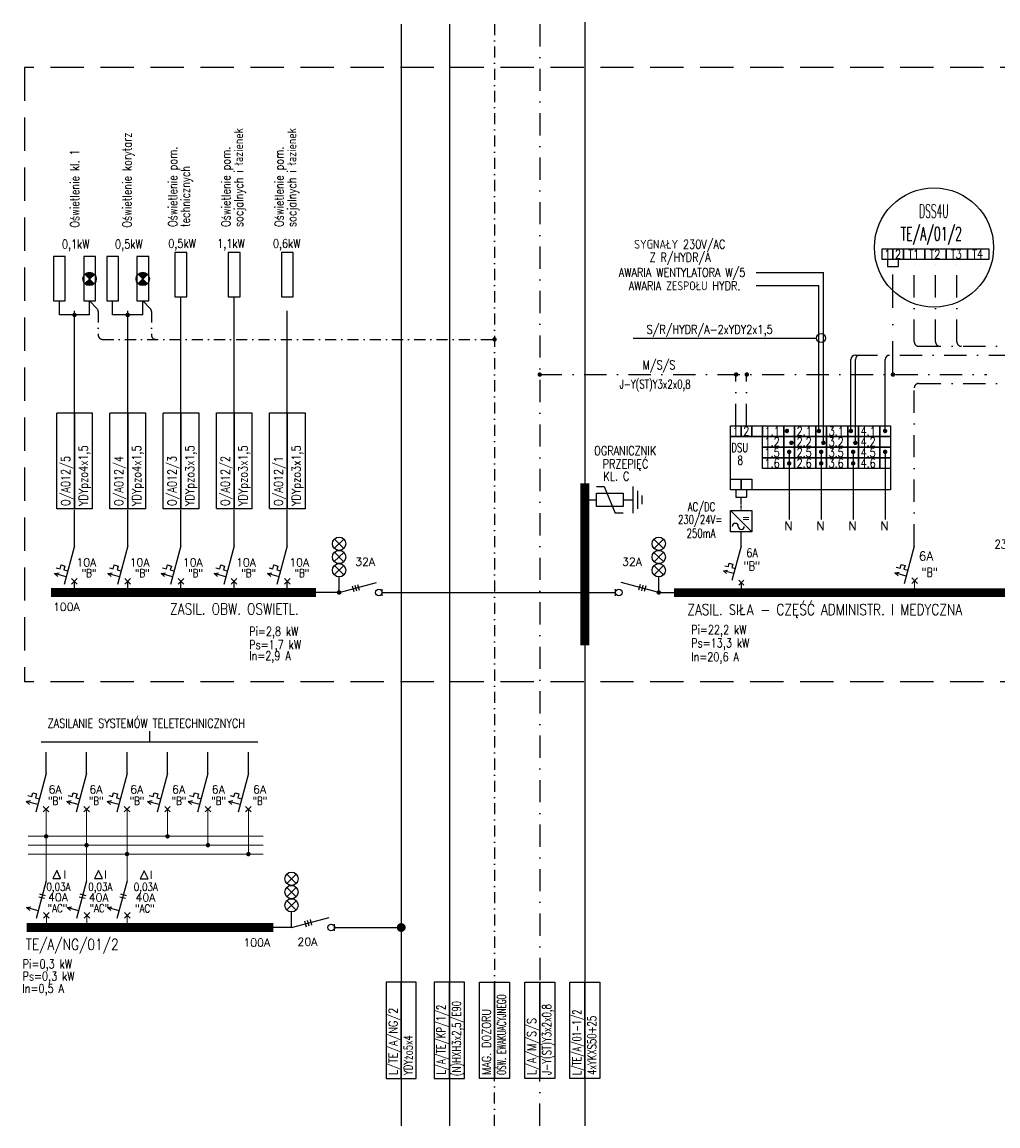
# Model space of a CAD drawing. Header units: inches. Extents: x -145354 to -97635, y 38777 to 78670.
# Tile 206 of 231: x -119809 to -117612, y 53518 to 56003. Entities that reach past the tile are written whole.
import ezdxf
from ezdxf.enums import TextEntityAlignment as Align

# ---------------------------------------------------------------- set-up
doc = ezdxf.new("R2010")
doc.units = ezdxf.units.IN
doc.header["$MEASUREMENT"] = 0
for name, pattern in [('DASHDOT', [1, 0.5, -0.25, 0, -0.25]), ('DASHDOTX2', [2, 1, -0.5, 0, -0.5]), ('HIDDEN', [0.375, 0.25, -0.125]), ('HIDDEN2', [0.1875, 0.125, -0.0625])]:
    doc.linetypes.add(name, pattern=pattern)
doc.layers.add('E-35', color=6, linetype='Continuous', lineweight=25)
for name, color, linetype in [('E35', 6, 'Continuous'), ('E50', 3, 'Continuous'), ('E_OPIS_MOCE', 6, 'Continuous')]:
    doc.layers.add(name, color=color, linetype=linetype)
doc.styles.add('ROMANS', font='romans', dxfattribs={"width": 0.85})

msp = doc.modelspace()

# ---------------------------------------------------------------- hatches: boundary and pattern name
at = {"layer": 'E35'}
h = msp.add_hatch(color=256, dxfattribs=at)
h.paths.add_polyline_path([(-119667.62, 55435.41, -0.4187988), (-119646.24, 55435.25), (-119657.01, 55424.81)])
h.paths.add_polyline_path([(-119667.79, 55414.37), (-119657.01, 55424.81), (-119646.41, 55414.2, -0.4187988)])
h = msp.add_hatch(color=256, dxfattribs=at)
h.paths.add_polyline_path([(-119547.84, 55435.41, -0.4187988), (-119526.46, 55435.25), (-119537.23, 55424.81)])
h.paths.add_polyline_path([(-119548, 55414.37), (-119537.23, 55424.81), (-119526.63, 55414.2, -0.4187988)])

# ---------------------------------------------------------------- linework, layer by layer
at = {"layer": 'E-35', "linetype": 'DASHDOTX2', "ltscale": 25}
for p, q in [((-118745.37, 55998.37), (-118745.37, 53841.86)), ((-119657.01, 55375.28), (-119638.92, 55356.66)), ((-119537.23, 55375.28), (-119519.14, 55356.66)), ((-119637.58, 55351.66), (-119637.58, 55298.86)), ((-119517.8, 55351.66), (-119517.8, 55298.86)), ((-119627.58, 55288.86), (-118745.37, 55288.86)), ((-118745.37, 53518.3), (-118745.37, 53624.94))]:
    msp.add_line(p, q, dxfattribs=at)
at = {"layer": 'E-35', "ltscale": 25}
for p, q in [((-117860.46, 55468.63), (-117860.46, 55452.53)), ((-117836.46, 55468.63), (-117836.46, 55452.53)), ((-117860.46, 55452.53), (-117836.46, 55452.53))]:
    msp.add_line(p, q, dxfattribs=at)
at = {"layer": 'E-35'}
msp.add_circle((-117756.17, 55495.69), 134.17, dxfattribs=at)
at = {"layer": 'E-35', "linetype": 'DASHDOTX2', "ltscale": 25}
for centre, start, end in [((-119647.58, 55351.66), 0, 30.01141), ((-119527.8, 55351.66), 0, 30.01141), ((-119627.58, 55298.86), 180, 270), ((-119507.8, 55298.86), 180, 270)]:
    msp.add_arc(centre, 10, start, end, dxfattribs=at)
at = {"layer": 'E35', "linetype": 'HIDDEN', "ltscale": 300}
for p, q in [((-114382.22, 55900.59), (-119803.28, 55900.59)), ((-119803.28, 55900.59), (-119803.28, 54518.05)), ((-114382.22, 54518.05), (-119803.28, 54518.05))]:
    msp.add_line(p, q, dxfattribs=at)
at = {"layer": 'E35'}
for p, q in [((-119646.24, 55435.25), (-119667.79, 55414.37)), ((-119646.41, 55414.2), (-119667.62, 55435.41)), ((-119526.46, 55435.25), (-119548, 55414.37)), ((-119526.63, 55414.2), (-119547.84, 55435.41)), ((-119730.99, 55123.38), (-119690.99, 55123.38)), ((-119730.99, 54907.1), (-119730.99, 55122.42)), ((-119690.99, 55123.38), (-119690.99, 54907.1)), ((-119690.99, 55123.38), (-119650.99, 55123.38)), ((-119690.99, 54907.1), (-119690.99, 55122.42)), ((-119650.99, 55123.38), (-119650.99, 54907.1)), ((-119611.2, 55123.38), (-119571.2, 55123.38)), ((-119611.2, 54907.1), (-119611.2, 55122.42)), ((-119571.2, 55123.38), (-119571.2, 54907.1)), ((-119571.2, 55123.38), (-119531.2, 55123.38)), ((-119571.2, 54907.1), (-119571.2, 55122.42)), ((-119531.2, 55123.38), (-119531.2, 54907.1)), ((-119491.42, 55123.38), (-119451.42, 55123.38)), ((-119491.42, 54907.1), (-119491.42, 55122.42)), ((-119451.42, 55123.38), (-119451.42, 54907.1)), ((-119451.42, 55123.38), (-119411.42, 55123.38)), ((-119451.42, 54907.1), (-119451.42, 55122.42)), ((-119411.42, 55123.38), (-119411.42, 54907.1)), ((-119371.64, 54908.06), (-119371.64, 55123.38)), ((-119371.64, 55123.38), (-119331.64, 55123.38)), ((-119331.64, 55123.38), (-119331.64, 54907.1)), ((-119331.64, 55123.38), (-119291.64, 55123.38)), ((-119331.64, 54907.1), (-119331.64, 55122.42)), ((-119291.64, 55123.38), (-119291.64, 54907.1)), ((-119251.86, 54908.06), (-119251.86, 55123.38)), ((-119251.86, 55123.38), (-119211.86, 55123.38)), ((-119211.86, 55123.38), (-119211.86, 54907.1)), ((-119211.86, 55123.38), (-119171.86, 55123.38)), ((-119211.86, 54907.1), (-119211.86, 55122.42)), ((-119171.86, 55123.38), (-119171.86, 54907.1)), ((-118516.14, 54957.8), (-118498.34, 54957.8)), ((-118498.34, 54957.8), (-118473.93, 54897.64)), ((-118433.93, 54957.72), (-118433.93, 54897.72)), ((-118423.93, 54947.64), (-118423.93, 54907.64)), ((-118541.93, 54927.72), (-118516.14, 54927.72)), ((-118456.14, 54927.72), (-118433.93, 54927.72)), ((-118413.93, 54937.64), (-118413.93, 54917.64)), ((-119690.99, 54907.1), (-119730.99, 54907.1)), ((-119650.99, 54907.1), (-119690.99, 54907.1)), ((-119571.2, 54907.1), (-119611.2, 54907.1)), ((-119531.2, 54907.1), (-119571.2, 54907.1)), ((-119451.42, 54907.1), (-119491.42, 54907.1)), ((-119411.42, 54907.1), (-119451.42, 54907.1)), ((-119331.64, 54907.1), (-119371.64, 54907.1)), ((-119291.64, 54907.1), (-119331.64, 54907.1)), ((-119211.86, 54907.1), (-119251.86, 54907.1)), ((-119171.86, 54907.1), (-119211.86, 54907.1)), ((-118456.14, 54897.64), (-118473.93, 54897.64)), ((-118214.15, 54903.34), (-118166.15, 54855.34)), ((-119084.56, 54839.18), (-119106.08, 54818.33)), ((-119084.72, 54818.16), (-119105.91, 54839.35)), ((-118386.56, 54839.18), (-118365.04, 54818.33)), ((-118386.4, 54818.16), (-118365.21, 54839.35)), ((-119084.56, 54809.32), (-119106.08, 54788.46)), ((-119084.72, 54788.29), (-119105.91, 54809.48)), ((-118386.56, 54809.32), (-118365.04, 54788.46)), ((-118386.4, 54788.29), (-118365.21, 54809.48)), ((-119732.21, 54774.55), (-119723.51, 54772.22)), ((-119723.51, 54772.22), (-119721.18, 54780.91)), ((-119721.18, 54780.91), (-119712.49, 54778.58)), ((-119712.49, 54778.58), (-119714.82, 54769.89)), ((-119612.42, 54774.55), (-119603.73, 54772.22)), ((-119603.73, 54772.22), (-119601.4, 54780.91)), ((-119601.4, 54780.91), (-119592.71, 54778.58)), ((-119592.71, 54778.58), (-119595.04, 54769.89)), ((-119492.64, 54774.55), (-119483.95, 54772.22)), ((-119483.95, 54772.22), (-119481.62, 54780.91)), ((-119481.62, 54780.91), (-119472.93, 54778.58)), ((-119472.93, 54778.58), (-119475.26, 54769.89)), ((-119372.86, 54774.55), (-119364.17, 54772.22)), ((-119364.17, 54772.22), (-119361.84, 54780.91)), ((-119361.84, 54780.91), (-119353.15, 54778.58)), ((-119353.15, 54778.58), (-119355.47, 54769.89)), ((-119253.08, 54774.55), (-119244.39, 54772.22)), ((-119244.39, 54772.22), (-119242.06, 54780.91)), ((-119242.06, 54780.91), (-119233.36, 54778.58)), ((-119233.36, 54778.58), (-119235.69, 54769.89)), ((-119084.56, 54779.45), (-119106.08, 54758.59)), ((-119084.72, 54758.42), (-119105.91, 54779.61)), ((-118386.56, 54779.45), (-118365.04, 54758.59)), ((-118386.4, 54758.42), (-118365.21, 54779.61)), ((-118226.79, 54779.37), (-118219.06, 54777.3)), ((-118219.06, 54777.3), (-118216.99, 54785.03)), ((-118216.99, 54785.03), (-118209.26, 54782.96)), ((-118216.99, 54785.03), (-118209.26, 54782.96)), ((-118209.26, 54782.96), (-118211.33, 54775.23)), ((-118211.33, 54775.23), (-118203.61, 54773.16)), ((-117841.05, 54775.98), (-117832.36, 54773.65)), ((-117832.36, 54773.65), (-117830.03, 54782.34)), ((-117830.03, 54782.34), (-117821.33, 54780.01)), ((-117821.33, 54780.01), (-117823.66, 54771.32)), ((-119735.7, 54761.51), (-119725.84, 54763.53)), ((-119735.7, 54761.51), (-119728.17, 54754.83)), ((-119709.62, 54754.52), (-119735.7, 54761.51)), ((-119714.82, 54769.89), (-119706.13, 54767.56)), ((-119697.35, 54737.72), (-119684.62, 54750.45)), ((-119697.35, 54750.45), (-119684.62, 54737.72)), ((-119615.92, 54761.51), (-119606.06, 54763.53)), ((-119615.92, 54761.51), (-119608.39, 54754.83)), ((-119589.84, 54754.52), (-119615.92, 54761.51)), ((-119595.04, 54769.89), (-119586.34, 54767.56)), ((-119577.57, 54737.72), (-119564.84, 54750.45)), ((-119577.57, 54750.45), (-119564.84, 54737.72)), ((-119496.14, 54761.51), (-119486.28, 54763.53)), ((-119496.14, 54761.51), (-119488.61, 54754.83)), ((-119470.06, 54754.52), (-119496.14, 54761.51)), ((-119475.26, 54769.89), (-119466.56, 54767.56)), ((-119457.79, 54737.72), (-119445.06, 54750.45)), ((-119457.79, 54750.45), (-119445.06, 54737.72)), ((-119376.36, 54761.51), (-119366.5, 54763.53)), ((-119376.36, 54761.51), (-119368.83, 54754.83)), ((-119350.28, 54754.52), (-119376.36, 54761.51)), ((-119355.47, 54769.89), (-119346.78, 54767.56)), ((-119338, 54737.72), (-119325.28, 54750.45)), ((-119338, 54750.45), (-119325.28, 54737.72)), ((-119256.57, 54761.51), (-119246.72, 54763.53)), ((-119256.57, 54761.51), (-119249.05, 54754.83)), ((-119230.49, 54754.52), (-119256.57, 54761.51)), ((-119235.69, 54769.89), (-119227, 54767.56)), ((-119218.22, 54737.72), (-119205.49, 54750.45)), ((-119218.22, 54750.45), (-119205.49, 54737.72)), ((-119095.32, 54719.07), (-119095.32, 54754.03)), ((-118375.8, 54719.07), (-118375.8, 54754.03)), ((-118229.89, 54767.78), (-118221.13, 54769.57)), ((-118229.89, 54767.78), (-118223.2, 54761.85)), ((-118206.71, 54761.57), (-118229.89, 54767.78)), ((-117844.54, 54762.94), (-117834.69, 54764.95)), ((-117844.54, 54762.94), (-117837.02, 54756.26)), ((-117818.46, 54755.95), (-117844.54, 54762.94)), ((-117823.66, 54771.32), (-117814.97, 54768.99)), ((-117806.19, 54751.87), (-117793.47, 54739.15)), ((-117806.19, 54739.15), (-117793.47, 54751.87)), ((-119690.99, 54726.08), (-119690.99, 54744.08)), ((-119571.2, 54726.08), (-119571.2, 54744.08)), ((-119451.42, 54726.08), (-119451.42, 54744.08)), ((-119331.64, 54726.08), (-119331.64, 54744.08)), ((-119211.86, 54726.08), (-119211.86, 54744.08)), ((-119065.96, 54733.88), (-119062.49, 54720.92)), ((-119059.77, 54735.54), (-119056.29, 54722.58)), ((-119053.57, 54737.2), (-119050.1, 54724.24)), ((-118998.26, 54711.58), (-118998.26, 54726.56)), ((-118472.86, 54711.58), (-118472.86, 54726.56)), ((-118417.55, 54737.2), (-118421.02, 54724.24)), ((-118411.35, 54735.54), (-118414.83, 54722.58)), ((-118405.16, 54733.88), (-118408.63, 54720.92)), ((-118195.8, 54746.49), (-118184.49, 54735.17)), ((-118195.8, 54735.17), (-118184.49, 54746.49)), ((-119521.95, 54406.45), (-119521.95, 54382.95)), ((-119765.92, 54382.95), (-119277.97, 54382.95)), ((-119799.57, 54248.63), (-119789.71, 54250.65)), ((-119796.08, 54261.67), (-119787.38, 54259.34)), ((-119787.38, 54259.34), (-119785.05, 54268.03)), ((-119785.05, 54268.03), (-119776.36, 54265.7)), ((-119776.36, 54265.7), (-119778.69, 54257.01)), ((-119778.69, 54257.01), (-119770, 54254.68)), ((-119708.49, 54248.63), (-119698.63, 54250.65)), ((-119705, 54261.67), (-119696.3, 54259.34)), ((-119696.3, 54259.34), (-119693.97, 54268.03)), ((-119693.97, 54268.03), (-119685.28, 54265.7)), ((-119685.28, 54265.7), (-119687.61, 54257.01)), ((-119687.61, 54257.01), (-119678.92, 54254.68)), ((-119617.41, 54248.63), (-119607.55, 54250.65)), ((-119613.92, 54261.67), (-119605.22, 54259.34)), ((-119605.22, 54259.34), (-119602.89, 54268.03)), ((-119602.89, 54268.03), (-119594.2, 54265.7)), ((-119594.2, 54265.7), (-119596.53, 54257.01)), ((-119596.53, 54257.01), (-119587.84, 54254.68)), ((-119526.33, 54248.63), (-119516.47, 54250.65)), ((-119522.83, 54261.67), (-119514.14, 54259.34)), ((-119514.14, 54259.34), (-119511.81, 54268.03)), ((-119511.81, 54268.03), (-119503.12, 54265.7)), ((-119503.12, 54265.7), (-119505.45, 54257.01)), ((-119505.45, 54257.01), (-119496.75, 54254.68)), ((-119435.25, 54248.63), (-119425.39, 54250.65)), ((-119431.75, 54261.67), (-119423.06, 54259.34)), ((-119423.06, 54259.34), (-119420.73, 54268.03)), ((-119420.73, 54268.03), (-119412.04, 54265.7)), ((-119412.04, 54265.7), (-119414.37, 54257.01)), ((-119414.37, 54257.01), (-119405.67, 54254.68)), ((-119344.17, 54248.63), (-119334.31, 54250.65)), ((-119340.67, 54261.67), (-119331.98, 54259.34)), ((-119331.98, 54259.34), (-119329.65, 54268.03)), ((-119329.65, 54268.03), (-119320.96, 54265.7)), ((-119320.96, 54265.7), (-119323.29, 54257.01)), ((-119323.29, 54257.01), (-119314.59, 54254.68)), ((-119799.57, 54248.63), (-119792.04, 54241.95)), ((-119773.49, 54241.64), (-119799.57, 54248.63)), ((-119761.22, 54237.56), (-119748.49, 54224.84)), ((-119761.22, 54224.84), (-119748.49, 54237.56)), ((-119708.49, 54248.63), (-119700.96, 54241.95)), ((-119682.41, 54241.64), (-119708.49, 54248.63)), ((-119670.14, 54237.56), (-119657.41, 54224.84)), ((-119670.14, 54224.84), (-119657.41, 54237.56)), ((-119617.41, 54248.63), (-119609.88, 54241.95)), ((-119591.33, 54241.64), (-119617.41, 54248.63)), ((-119579.06, 54237.56), (-119566.33, 54224.84)), ((-119579.06, 54224.84), (-119566.33, 54237.56)), ((-119526.33, 54248.63), (-119518.8, 54241.95)), ((-119500.25, 54241.64), (-119526.33, 54248.63)), ((-119487.98, 54237.56), (-119475.25, 54224.84)), ((-119487.98, 54224.84), (-119475.25, 54237.56)), ((-119435.25, 54248.63), (-119427.72, 54241.95)), ((-119409.17, 54241.64), (-119435.25, 54248.63)), ((-119396.9, 54237.56), (-119384.17, 54224.84)), ((-119396.9, 54224.84), (-119384.17, 54237.56)), ((-119344.17, 54248.63), (-119336.64, 54241.95)), ((-119318.09, 54241.64), (-119344.17, 54248.63)), ((-119305.82, 54237.56), (-119293.09, 54224.84)), ((-119305.82, 54224.84), (-119293.09, 54237.56)), ((-119731.11, 54092.98), (-119740.11, 54074.98)), ((-119722.11, 54074.98), (-119731.11, 54092.98)), ((-119636.75, 54092.98), (-119645.75, 54074.98)), ((-119627.75, 54074.98), (-119636.75, 54092.98)), ((-119534.25, 54092.58), (-119543.25, 54074.58)), ((-119525.25, 54074.58), (-119534.25, 54092.58)), ((-119191.67, 54084.88), (-119213.19, 54064.02)), ((-119191.83, 54063.85), (-119213.03, 54085.04)), ((-119740.11, 54074.98), (-119722.11, 54074.98)), ((-119645.75, 54074.98), (-119627.75, 54074.98)), ((-119543.25, 54074.58), (-119525.25, 54074.58)), ((-119191.67, 54055.01), (-119213.19, 54034.15)), ((-119191.83, 54033.98), (-119213.03, 54055.18)), ((-119771.33, 54034.13), (-119758.37, 54030.66)), ((-119769.67, 54040.33), (-119756.7, 54036.86)), ((-119680.25, 54034.13), (-119667.28, 54030.66)), ((-119678.59, 54040.33), (-119665.62, 54036.86)), ((-119589.17, 54034.13), (-119576.2, 54030.66)), ((-119587.51, 54040.33), (-119574.54, 54036.86)), ((-119798.94, 54009.5), (-119789.08, 54011.51)), ((-119798.94, 54009.5), (-119791.41, 54002.82)), ((-119772.86, 54002.51), (-119798.94, 54009.5)), ((-119707.85, 54009.5), (-119698, 54011.51)), ((-119707.85, 54009.5), (-119700.33, 54002.82)), ((-119681.77, 54002.51), (-119707.85, 54009.5)), ((-119616.77, 54009.5), (-119606.92, 54011.51)), ((-119590.69, 54002.51), (-119616.77, 54009.5)), ((-119616.77, 54009.5), (-119609.25, 54002.82)), ((-119191.67, 54025.14), (-119213.19, 54004.28)), ((-119191.83, 54004.12), (-119213.03, 54025.31)), ((-119760.58, 53998.43), (-119747.86, 53985.7)), ((-119760.58, 53985.7), (-119747.86, 53998.43)), ((-119669.5, 53998.43), (-119656.78, 53985.7)), ((-119669.5, 53985.7), (-119656.78, 53998.43)), ((-119578.42, 53998.43), (-119565.69, 53985.7)), ((-119578.42, 53985.7), (-119565.69, 53998.43)), ((-119202.43, 53964.76), (-119202.43, 53999.73)), ((-119202.43, 53964.76), (-119202.43, 53999.73)), ((-119173.08, 53979.57), (-119169.6, 53966.61)), ((-119166.88, 53981.23), (-119163.41, 53968.27)), ((-119160.68, 53982.89), (-119157.21, 53969.93)), ((-119105.37, 53957.27), (-119105.37, 53972.25))]:
    msp.add_line(p, q, dxfattribs=at)
at = {"layer": 'E35', "linetype": 'Continuous', "ltscale": 100}
for p, q in [((-118156.28, 55439.43), (-118005.15, 55439.43)), ((-118005.15, 55055.95), (-118005.15, 55439.43)), ((-118156.28, 55410.44), (-118015.15, 55410.44)), ((-118015.15, 55082.62), (-118015.15, 55410.44)), ((-118433.27, 55291.77), (-118020.3, 55291.77)), ((-117943.15, 55082.62), (-117943.15, 55243.25)), ((-117933.15, 55055.95), (-117933.15, 55243.25)), ((-117866.15, 55082.62), (-117866.15, 55243.25)), ((-118082.15, 55035.67), (-118082.15, 54883.58)), ((-118010.15, 55035.67), (-118010.15, 54883.58)), ((-117938.15, 55035.67), (-117938.15, 54883.58)), ((-117866.15, 55035.67), (-117866.15, 54883.58))]:
    msp.add_line(p, q, dxfattribs=at)
at = {"layer": 'E35', "color": 3}
for p, q in [((-119690.99, 55123.38), (-119690.99, 55353.39)), ((-119571.2, 55123.38), (-119571.2, 55353.39)), ((-119451.42, 55123.38), (-119451.42, 55353.39)), ((-119451.42, 55283.35), (-119451.42, 55353.39)), ((-119331.64, 55283.35), (-119331.64, 55353.39)), ((-119331.64, 55123.38), (-119331.64, 55353.39)), ((-119211.86, 55123.38), (-119211.86, 55353.39)), ((-119690.99, 54824.07), (-119690.99, 54905.32)), ((-119571.2, 54824.07), (-119571.2, 54905.32)), ((-119451.42, 54824.07), (-119451.42, 54905.32)), ((-119331.64, 54824.07), (-119331.64, 54905.32)), ((-119211.86, 54824.07), (-119211.86, 54905.32)), ((-118190.15, 54823.39), (-118190.15, 54855.34)), ((-119690.99, 54824.07), (-119714.28, 54737.14)), ((-119571.2, 54824.07), (-119594.5, 54737.14)), ((-119451.42, 54824.07), (-119474.72, 54737.14)), ((-119331.64, 54824.07), (-119354.93, 54737.14)), ((-119211.86, 54824.07), (-119235.15, 54737.14)), ((-118190.15, 54823.39), (-118210.85, 54746.11)), ((-117800.46, 54823.12), (-117823.12, 54738.56)), ((-119095.32, 54719.07), (-119010.75, 54741.73)), ((-118375.8, 54719.07), (-118460.37, 54741.73)), ((-119754.86, 54311.19), (-119754.86, 54359.35)), ((-119663.78, 54311.19), (-119663.78, 54359.35)), ((-119572.69, 54311.19), (-119572.69, 54359.35)), ((-119481.61, 54311.19), (-119481.61, 54359.35)), ((-119390.53, 54311.19), (-119390.53, 54359.35)), ((-119299.45, 54311.19), (-119299.45, 54359.35)), ((-119754.86, 54311.19), (-119778.15, 54224.25)), ((-119663.78, 54311.19), (-119687.07, 54224.25)), ((-119572.69, 54311.19), (-119595.99, 54224.25)), ((-119481.61, 54311.19), (-119504.91, 54224.25)), ((-119390.53, 54311.19), (-119413.83, 54224.25)), ((-119299.45, 54311.19), (-119322.75, 54224.25)), ((-119754.86, 54069.68), (-119777.51, 53985.12)), ((-119663.78, 54069.68), (-119686.43, 53985.12)), ((-119572.69, 54069.68), (-119595.35, 53985.12)), ((-119202.43, 53964.76), (-119117.87, 53987.42))]:
    msp.add_line(p, q, dxfattribs=at)
at = {"layer": 'E35', "linetype": 'Continuous', "lineweight": 0}
for p, q in [((-119795.27, 54170.06), (-119266.48, 54170.06)), ((-119795.27, 54150.06), (-119266.48, 54150.06)), ((-119795.27, 54130.06), (-119266.48, 54130.06)), ((-119754.22, 53992.07), (-119754.22, 53964.76)), ((-119663.14, 53992.07), (-119663.14, 53964.76)), ((-119572.06, 53992.07), (-119572.06, 53964.76))]:
    msp.add_line(p, q, dxfattribs=at)
at = {"layer": 'E35'}
for points in [[(-117872.46, 55492.63), (-117848.46, 55492.63), (-117848.46, 55468.63), (-117872.46, 55468.63)], [(-117848.46, 55492.63), (-117824.46, 55492.63), (-117824.46, 55468.63), (-117848.46, 55468.63)], [(-117824.46, 55492.63), (-117776.46, 55492.63), (-117776.46, 55468.63), (-117824.46, 55468.63)], [(-117776.46, 55492.63), (-117728.46, 55492.63), (-117728.46, 55468.63), (-117776.46, 55468.63)], [(-117728.46, 55492.63), (-117680.46, 55492.63), (-117680.46, 55468.63), (-117728.46, 55468.63)], [(-117680.46, 55492.63), (-117632.46, 55492.63), (-117632.46, 55468.63), (-117680.46, 55468.63)], [(-119711.65, 55375.28), (-119711.65, 55475.09), (-119738.27, 55475.09), (-119738.27, 55375.28)], [(-119643.7, 55375.28), (-119643.7, 55475.09), (-119670.32, 55475.09), (-119670.32, 55375.28)], [(-119591.87, 55375.28), (-119591.87, 55475.09), (-119618.49, 55475.09), (-119618.49, 55375.28)], [(-119523.92, 55375.28), (-119523.92, 55475.09), (-119550.54, 55475.09), (-119550.54, 55375.28)], [(-119438.11, 55384.96), (-119438.11, 55484.77), (-119464.73, 55484.77), (-119464.73, 55384.96)], [(-119318.33, 55384.96), (-119318.33, 55484.77), (-119344.95, 55484.77), (-119344.95, 55384.96)], [(-119198.55, 55384.96), (-119198.55, 55484.77), (-119225.17, 55484.77), (-119225.17, 55384.96)], [(-118214.15, 55094.02), (-118190.15, 55094.02), (-118190.15, 55070.02), (-118214.15, 55070.02)], [(-118214.15, 55070.02), (-117854.15, 55070.02), (-117854.15, 54950.02), (-118214.15, 54950.02)], [(-118190.15, 55094.02), (-118166.15, 55094.02), (-118166.15, 55070.02), (-118190.15, 55070.02)], [(-118166.15, 55094.02), (-118142.15, 55094.02), (-118142.15, 55070.02), (-118166.15, 55070.02)], [(-118142.15, 55094.02), (-118094.15, 55094.02), (-118094.15, 55070.02), (-118142.15, 55070.02)], [(-118142.15, 55070.02), (-118094.15, 55070.02), (-118094.15, 55046.02), (-118142.15, 55046.02)], [(-118094.15, 55094.02), (-118070.15, 55094.02), (-118070.15, 55070.02), (-118094.15, 55070.02)], [(-118094.15, 55070.02), (-118070.15, 55070.02), (-118070.15, 55046.02), (-118094.15, 55046.02)], [(-118070.15, 55094.02), (-118022.15, 55094.02), (-118022.15, 55070.02), (-118070.15, 55070.02)], [(-118070.15, 55070.02), (-118022.15, 55070.02), (-118022.15, 55046.02), (-118070.15, 55046.02)], [(-118022.15, 55094.02), (-117998.15, 55094.02), (-117998.15, 55070.02), (-118022.15, 55070.02)], [(-118022.15, 55070.02), (-117998.15, 55070.02), (-117998.15, 55046.02), (-118022.15, 55046.02)], [(-117998.15, 55094.02), (-117950.15, 55094.02), (-117950.15, 55070.02), (-117998.15, 55070.02)], [(-117998.15, 55070.02), (-117950.15, 55070.02), (-117950.15, 55046.02), (-117998.15, 55046.02)], [(-117950.15, 55094.02), (-117926.15, 55094.02), (-117926.15, 55070.02), (-117950.15, 55070.02)], [(-117950.15, 55070.02), (-117926.15, 55070.02), (-117926.15, 55046.02), (-117950.15, 55046.02)], [(-117926.15, 55094.02), (-117878.15, 55094.02), (-117878.15, 55070.02), (-117926.15, 55070.02)], [(-117926.15, 55070.02), (-117878.15, 55070.02), (-117878.15, 55046.02), (-117926.15, 55046.02)], [(-117878.15, 55094.02), (-117854.15, 55094.02), (-117854.15, 55070.02), (-117878.15, 55070.02)], [(-117878.15, 55070.02), (-117854.15, 55070.02), (-117854.15, 55046.02), (-117878.15, 55046.02)], [(-118142.15, 55046.02), (-118094.15, 55046.02), (-118094.15, 55022.02), (-118142.15, 55022.02)], [(-118094.15, 55046.02), (-118070.15, 55046.02), (-118070.15, 55022.02), (-118094.15, 55022.02)], [(-118070.15, 55046.02), (-118022.15, 55046.02), (-118022.15, 55022.02), (-118070.15, 55022.02)], [(-118022.15, 55046.02), (-117998.15, 55046.02), (-117998.15, 55022.02), (-118022.15, 55022.02)], [(-117998.15, 55046.02), (-117950.15, 55046.02), (-117950.15, 55022.02), (-117998.15, 55022.02)], [(-117950.15, 55046.02), (-117926.15, 55046.02), (-117926.15, 55022.02), (-117950.15, 55022.02)], [(-117926.15, 55046.02), (-117878.15, 55046.02), (-117878.15, 55022.02), (-117926.15, 55022.02)], [(-117878.15, 55046.02), (-117854.15, 55046.02), (-117854.15, 55022.02), (-117878.15, 55022.02)], [(-118142.15, 55022.02), (-118094.15, 55022.02), (-118094.15, 54998.02), (-118142.15, 54998.02)], [(-118094.15, 55022.02), (-118070.15, 55022.02), (-118070.15, 54998.02), (-118094.15, 54998.02)], [(-118070.15, 55022.02), (-118022.15, 55022.02), (-118022.15, 54998.02), (-118070.15, 54998.02)], [(-118022.15, 55022.02), (-117998.15, 55022.02), (-117998.15, 54998.02), (-118022.15, 54998.02)], [(-117998.15, 55022.02), (-117950.15, 55022.02), (-117950.15, 54998.02), (-117998.15, 54998.02)], [(-117950.15, 55022.02), (-117926.15, 55022.02), (-117926.15, 54998.02), (-117950.15, 54998.02)], [(-117926.15, 55022.02), (-117878.15, 55022.02), (-117878.15, 54998.02), (-117926.15, 54998.02)], [(-117878.15, 55022.02), (-117854.15, 55022.02), (-117854.15, 54998.02), (-117878.15, 54998.02)], [(-118214.15, 54974.02), (-118190.15, 54974.02), (-118190.15, 54950.02), (-118214.15, 54950.02)], [(-118190.15, 54974.02), (-118166.15, 54974.02), (-118166.15, 54950.02), (-118190.15, 54950.02)], [(-118516.14, 54912.72), (-118516.14, 54942.72), (-118456.14, 54942.72), (-118456.14, 54912.72)], [(-118214.15, 54855.34), (-118214.15, 54903.34), (-118166.15, 54903.34), (-118166.15, 54855.34)]]:
    msp.add_lwpolyline(points, close=True, dxfattribs=at)
at = {"layer": 'E35', "color": 3, "const_width": 5}
msp.add_lwpolyline([(-118742.87, 55288.86, -1), (-118747.87, 55288.86, -1)], format="xyb", close=True, dxfattribs=at)
at = {"layer": 'E35', "const_width": 5}
msp.add_lwpolyline([(-118646.15, 55209.55, 1), (-118641.15, 55209.55, 1)], format="xyb", close=True, dxfattribs=at)
at = {"layer": 'E35', "linetype": 'Continuous'}
for points in [[(-118955.47, 53841.63), (-118989.37, 53841.63), (-118989.37, 53624.71), (-118955.47, 53624.71)], [(-118921.56, 53841.63), (-118955.47, 53841.63), (-118955.47, 53624.71), (-118921.56, 53624.71)], [(-118880.99, 53624.94), (-118847.08, 53624.94), (-118847.08, 53841.86), (-118880.99, 53841.86)], [(-118847.08, 53624.94), (-118813.18, 53624.94), (-118813.18, 53841.86), (-118847.08, 53841.86)], [(-118745.37, 53624.94), (-118779.27, 53624.94), (-118779.27, 53841.86), (-118745.37, 53841.86)], [(-118711.46, 53624.94), (-118745.37, 53624.94), (-118745.37, 53841.86), (-118711.46, 53841.86)], [(-118643.65, 53624.94), (-118677.55, 53624.94), (-118677.55, 53841.86), (-118643.65, 53841.86)], [(-118609.74, 53624.94), (-118643.65, 53624.94), (-118643.65, 53841.86), (-118609.74, 53841.86)], [(-118575.84, 53841.86), (-118541.93, 53841.86), (-118541.93, 53624.94), (-118575.84, 53624.94)], [(-118541.93, 53841.86), (-118508.02, 53841.86), (-118508.02, 53624.94), (-118541.93, 53624.94)]]:
    msp.add_lwpolyline(points, close=True, dxfattribs=at)
at = {"layer": 'E35'}
for centre, radius in [((-119657.01, 55424.81), 15), ((-119537.23, 55424.81), 15), ((-119095.32, 54828.76), 14.98), ((-118375.8, 54828.76), 14.98), ((-119095.32, 54798.89), 14.98), ((-118375.8, 54798.89), 14.98), ((-119095.32, 54769.02), 14.98), ((-118375.8, 54769.02), 14.98), ((-119005.75, 54719.07), 7.49), ((-118465.37, 54719.07), 7.49), ((-119202.43, 54074.45), 14.98), ((-119202.43, 54044.58), 14.98), ((-119202.43, 54014.71), 14.98), ((-119112.86, 53964.76), 7.49)]:
    msp.add_circle(centre, radius, dxfattribs=at)
at = {"layer": 'E35', "linetype": 'Continuous', "ltscale": 100}
msp.add_circle((-118010.3, 55291.77), 10, dxfattribs=at)
msp.add_arc((-117933.15, 55243.25), 10, 90, 180, dxfattribs=at)
at = {"layer": 'E35', "linetype": 'Continuous', "ltscale": 50}
for centre in [(-117923.15, 55243.25), (-117856.15, 55243.25)]:
    msp.add_arc(centre, 10, 90, 180, dxfattribs=at)
at = {"layer": 'E35'}
for centre, start, end in [((-118203.43, 54867.86), 0, 180), ((-118189.93, 54867.86), 180, 0)]:
    msp.add_arc(centre, 6.75, start, end, dxfattribs=at)
at = {"layer": 'E50'}
for p, q in [((-118955.47, 55998.37), (-118955.47, 53841.63)), ((-118847.08, 55998.6), (-118847.08, 53841.86)), ((-118541.93, 56003.17), (-118541.93, 53850.37)), ((-119657.01, 55343.71), (-119724.96, 55343.71)), ((-119537.23, 55343.71), (-119605.18, 55343.71)), ((-118190.15, 54740.83), (-118190.15, 54722.94)), ((-118998.26, 54719.07), (-118541.93, 54719.07)), ((-118472.86, 54718.51), (-118541.93, 54718.51)), ((-117424.02, 54718.51), (-118373.71, 54718.51)), ((-119105.37, 53964.76), (-118955.47, 53964.76)), ((-118541.93, 53850.37), (-118541.93, 53841.86)), ((-118955.47, 53624.71), (-118955.47, 53518.07)), ((-118847.08, 53624.94), (-118847.08, 53518.3)), ((-118541.93, 53624.94), (-118541.93, 53518.3))]:
    msp.add_line(p, q, dxfattribs=at)
at = {"layer": 'E50', "color": 6, "linetype": 'DASHDOTX2', "ltscale": 50}
for p, q in [((-118643.65, 55998.37), (-118643.65, 53841.86)), ((-117800.46, 55283.25), (-117800.46, 55468.63)), ((-117752.46, 55283.25), (-117752.46, 55468.63)), ((-117704.46, 55283.25), (-117704.46, 55468.63)), ((-117790.46, 55273.25), (-117235.14, 55273.25)), ((-117933.15, 55253.25), (-116609.35, 55253.25)), ((-118643.65, 55209.55), (-117637.36, 55209.55)), ((-118202.15, 55094.02), (-118202.15, 55209.61)), ((-118178.15, 55094.02), (-118178.15, 55209.61)), ((-117800.46, 54823.12), (-117800.46, 55179.55)), ((-117790.46, 55189.55), (-116619.22, 55189.55)), ((-118643.65, 53518.3), (-118643.65, 53624.94))]:
    msp.add_line(p, q, dxfattribs=at)
at = {"layer": 'E50', "color": 6, "linetype": 'DASHDOTX2', "ltscale": 75}
msp.add_line((-117848.46, 55209.55), (-117848.46, 55452.53), dxfattribs=at)
at = {"layer": 'E50', "linetype": 'Continuous', "ltscale": 0.5}
for p, q in [((-119724.96, 55343.71), (-119724.96, 55375.28)), ((-119657.01, 55343.71), (-119657.01, 55375.28)), ((-119605.18, 55343.71), (-119605.18, 55375.28)), ((-119537.23, 55343.71), (-119537.23, 55375.28)), ((-119451.42, 55353.39), (-119451.42, 55384.96)), ((-119331.64, 55353.39), (-119331.64, 55384.96)), ((-118202.15, 54950.02), (-118202.15, 54933.92)), ((-118202.15, 54950.02), (-118202.15, 54933.92)), ((-118178.15, 54950.02), (-118178.15, 54933.92)), ((-118178.15, 54950.02), (-118178.15, 54933.92)), ((-118202.15, 54933.92), (-118178.15, 54933.92)), ((-118202.15, 54933.92), (-118178.15, 54933.92))]:
    msp.add_line(p, q, dxfattribs=at)
at = {"layer": 'E50', "linetype": 'DASHDOT'}
for p in [(-118190.15, 54919.31), (-118190.15, 54903.34), (-118190.15, 54903.34)]:
    msp.add_line(p, (-118190.15, 54933.92), dxfattribs=at)
at = {"layer": 'E50', "linetype": 'Continuous', "lineweight": 0}
for p, q in [((-117799.83, 54718.51), (-117799.83, 54745.51)), ((-119754.86, 54170.06), (-119754.86, 54231.2)), ((-119663.78, 54170.06), (-119663.78, 54231.2)), ((-119572.69, 54130.06), (-119572.69, 54231.2)), ((-119481.61, 54170.06), (-119481.61, 54231.2)), ((-119390.53, 54150.06), (-119390.53, 54231.2)), ((-119299.45, 54130.06), (-119299.45, 54231.2)), ((-119754.86, 54069.68), (-119754.86, 54170.35)), ((-119663.78, 54069.68), (-119663.78, 54170.06)), ((-119572.69, 54069.68), (-119572.69, 54130.35))]:
    msp.add_line(p, q, dxfattribs=at)
at = {"layer": 'E50', "linetype": 'Continuous'}
for p, q in [((-119160.78, 54719.07), (-119319.38, 54719.07)), ((-119095.32, 54719.07), (-119147.4, 54719.07)), ((-119202.43, 53964.76), (-119243.14, 53964.76))]:
    msp.add_line(p, q, dxfattribs=at)
at = {"layer": 'E50', "linetype": 'Continuous', "const_width": 5}
for points in [[(-119690.99, 55341.21, 1), (-119690.99, 55346.21, 1)], [(-119571.2, 55341.21, 1), (-119571.2, 55346.21, 1)], [(-119757.36, 54170.06, 1), (-119752.36, 54170.06, 1)], [(-119484.11, 54170.06, 1), (-119479.11, 54170.06, 1)], [(-119666.28, 54150.06, 1), (-119661.28, 54150.06, 1)], [(-119393.03, 54150.06, 1), (-119388.03, 54150.06, 1)], [(-119575.19, 54130.06, 1), (-119570.19, 54130.06, 1)], [(-119301.95, 54130.06, 1), (-119296.95, 54130.06, 1)], [(-119749.84, 53964.76, 1), (-119744.84, 53964.76, 1)]]:
    msp.add_lwpolyline(points, format="xyb", close=True, dxfattribs=at)
at = {"layer": 'E50', "color": 6, "linetype": 'DASHDOTX2', "ltscale": 50, "const_width": 5}
for points in [[(-118201.53, 55207.18, -1), (-118201.53, 55212.18, -1)], [(-118177.53, 55207.18, -1), (-118177.53, 55212.18, -1)], [(-117848.46, 55207.05, -1), (-117848.46, 55212.05, -1)], [(-118087.15, 55080.12, -1), (-118087.15, 55085.12, -1)], [(-118015.15, 55080.12, -1), (-118015.15, 55085.12, -1)], [(-117943.15, 55080.12, -1), (-117943.15, 55085.12, -1)], [(-117866.15, 55080.12, -1), (-117866.15, 55085.12, -1)], [(-118077.15, 55053.45, -1), (-118077.15, 55058.45, -1)], [(-118005.15, 55053.45, -1), (-118005.15, 55058.45, -1)], [(-117933.15, 55053.45, -1), (-117933.15, 55058.45, -1)], [(-118082.15, 55033.17, -1), (-118082.15, 55038.17, -1)], [(-118010.15, 55033.17, -1), (-118010.15, 55038.17, -1)], [(-117938.15, 55033.17, -1), (-117938.15, 55038.17, -1)], [(-117866.15, 55033.17, -1), (-117866.15, 55038.17, -1)], [(-118082.15, 55007.11, -1), (-118082.15, 55012.11, -1)], [(-118010.15, 55007.11, -1), (-118010.15, 55012.11, -1)], [(-117938.15, 55007.11, -1), (-117938.15, 55012.11, -1)]]:
    msp.add_lwpolyline(points, format="xyb", close=True, dxfattribs=at)
at = {"layer": 'E50', "ltscale": 60, "const_width": 20}
for points in [[(-118541.93, 54964.57), (-118541.93, 54599.67)], [(-119147.4, 54719.07), (-119744.03, 54719.07)], [(-118341.62, 54718.51), (-114467.06, 54718.51)]]:
    msp.add_lwpolyline(points, dxfattribs=at)
at = {"layer": 'E50'}
for points, const_width in [([(-119092.82, 54719.07, -1), (-119097.82, 54719.07, -1)], 5), ([(-118378.3, 54719.07, 1), (-118373.3, 54719.07, 1)], 5), ([(-118950.47, 53964.76, -1), (-118960.47, 53964.76, -1)], 10)]:
    msp.add_lwpolyline(points, format="xyb", close=True, dxfattribs=dict(at, const_width=const_width))
at = {"layer": 'E50', "linetype": 'Continuous', "const_width": 20}
msp.add_lwpolyline([(-119798.98, 53964.76), (-119243.14, 53964.76)], dxfattribs=at)
at = {"layer": 'E50', "color": 6, "linetype": 'DASHDOTX2', "ltscale": 50}
for centre, start, end in [((-117790.46, 55283.25), 180, 270), ((-117742.46, 55283.25), 180, 270), ((-117694.46, 55283.25), 180, 270), ((-117790.46, 55179.55), 90, 180)]:
    msp.add_arc(centre, 10, start, end, dxfattribs=at)

# ---------------------------------------------------------------- texts
at = {"layer": 'E35', "color": 2, "style": 'ROMANS', "width": 0.8}
for s, p in [('Oświetlenie korytarz', (-119562.78, 55540.16)), ('socjalnych i łazienek', (-119311.62, 55541.6)), ('socjalnych i łazienek', (-119191.84, 55541.6)), ('Oświetlenie kl. 1', (-119680.51, 55540.16)), ('Oświetlenie pom. ', (-119459.86, 55541.6)), ('Oświetlenie pom. ', (-119340.08, 55541.6)), ('Oświetlenie pom. ', (-119220.3, 55541.6)), ('technicznych', (-119431.4, 55541.6))]:
    msp.add_text(s, height=20, rotation=90, dxfattribs=at).set_placement(p)
at = {"layer": 'E35', "color": 7, "style": 'ROMANS'}
for s, height, width, p in [('DSS4U', 30, 0.5, (-117789.53, 55562.83)), ('TE/A/01/2', 30, 0.6, (-117831.2, 55511.79)), ('DSU', 20, 0.7, (-118212.2, 55035.11)), ('8', 20, 0.7, (-118198.23, 55006.71)), ('AC/DC', 20, 0.7, (-118310.33, 54901.87)), ('230/24V=', 20, 0.7, (-118332.33, 54873.25)), ('250mA', 20, 0.7, (-118312.92, 54842.34))]:
    msp.add_text(s, height=height, dxfattribs=dict(at, width=width)).set_placement(p)
at = {"layer": 'E35', "style": 'ROMANS'}
for s, height, width, p in [('0,1kW', 20, 0.8, (-119719.44, 55493.35)), ('0,5kW', 20, 0.8, (-119599.65, 55493.35)), ('0,5kW', 20, 0.8, (-119479.87, 55494.79)), ('1,1kW', 20, 0.8, (-119369.72, 55494.79)), ('0,6kW', 20, 0.8, (-119244.47, 55494.79)), ('1', 20, 0.8, (-117867.73, 55470.77)), ('2', 20, 0.8, (-117843.73, 55470.77)), ('T1', 20, 0.8, (-117814.2, 55470.77)), ('T2', 20, 0.8, (-117766.2, 55470.77)), ('T3', 20, 0.8, (-117718.2, 55470.77)), ('T4', 20, 0.8, (-117670.2, 55470.77)), ('M/S/S', 20, 0.8, (-118412.3, 55221.22)), ('J-Y(ST)Y3x2x0,8', 20, 0.7, (-118463.71, 55178.03)), ('1', 20, 0.8, (-118209.42, 55072.16)), ('2', 20, 0.8, (-118185.42, 55072.16)), ('1.1', 20, 0.8, (-118137.42, 55072.16)), ('2.1', 20, 0.8, (-118065.42, 55072.16)), ('3.1', 20, 0.8, (-117993.42, 55072.16)), ('4.1', 20, 0.8, (-117921.42, 55072.16)), ('1.2', 20, 0.8, (-118137.42, 55048.16)), ('2.2', 20, 0.8, (-118065.42, 55048.16)), ('3.2', 20, 0.8, (-117993.42, 55048.16)), ('4.2', 20, 0.8, (-117921.42, 55048.16)), ('1.5', 20, 0.8, (-118137.42, 55024.16)), ('1.6', 20, 0.8, (-118137.42, 55000.16)), ('2.5', 20, 0.8, (-118065.42, 55024.16)), ('2.6', 20, 0.8, (-118065.42, 55000.16)), ('3.5', 20, 0.8, (-117993.42, 55024.16)), ('3.6', 20, 0.8, (-117993.42, 55000.16)), ('4.5', 20, 0.8, (-117921.42, 55024.16)), ('4.6', 20, 0.8, (-117921.42, 55000.16)), ('230V', 20, 0.8, (-117619.55, 54817.72)), ('6A', 20, 0.8, (-118178.51, 54798.38)), ('"B"', 18, 0.8, (-119674.47, 54753.71)), ('"B"', 18, 0.8, (-119554.69, 54753.71)), ('"B"', 18, 0.8, (-119434.91, 54753.71)), ('"B"', 18, 0.8, (-119315.13, 54753.71)), ('"B"', 18, 0.8, (-119195.34, 54753.71)), ('"B"', 20, 0.8, (-118184.39, 54768.64)), ('"B"', 20, 0.8, (-117784.03, 54754.48)), ('"B"', 18, 0.8, (-119750.3, 54240.83)), ('"B"', 18, 0.8, (-119658.45, 54240.83)), ('"B"', 18, 0.8, (-119566.61, 54240.83)), ('"B"', 18, 0.8, (-119472.16, 54240.83)), ('"B"', 18, 0.8, (-119382.91, 54240.83)), ('"B"', 18, 0.8, (-119290.02, 54240.83)), ('0,03A', 18, 0.8, (-119754.32, 54047.48)), ('0,03A', 18, 0.8, (-119659.95, 54047.48)), ('0,03A', 18, 0.8, (-119557.46, 54047.08)), ('"AC"', 18, 0.8, (-119751.28, 53999.06)), ('"AC"', 18, 0.8, (-119656.92, 53999.06)), ('"AC"', 18, 0.8, (-119554.42, 53998.67)), ('Pi=0,3 kW', 20, 0.8, (-119807.54, 53872.73)), ('Ps=0,3 kW', 20, 0.8, (-119808, 53845.16)), ('In=0,5 A', 20, 0.8, (-119808.45, 53817.58))]:
    msp.add_text(s, height=height, dxfattribs=dict(at, width=width)).set_placement(p)
at = {"layer": 'E35', "style": 'ROMANS', "width": 0.8}
for s, p in [('AWARIA WENTYLATORA W/5 ', (-118317.64, 55438.07)), ('AWARIA ZESPOŁU HYDR.', (-118317.64, 55409.52)), ('S/R/HYDR/A-2xYDY2x1,5', (-118261.15, 55309.71))]:
    msp.add_text(s, height=20, dxfattribs=at).set_placement(p, align=Align.MIDDLE)
at = {"layer": 'E35', "linetype": 'HIDDEN2', "style": 'ROMANS', "width": 0.8}
for s, p in [('OGRANICZNIK', (-118521.19, 55028.28)), ('PRZEPIĘĆ', (-118502.02, 54998.44)), ('KL. C', (-118500.34, 54970.56))]:
    msp.add_text(s, height=20, dxfattribs=at).set_placement(p)
at = {"layer": 'E35', "style": 'ROMANS'}
for s, width, p in [('YDYpzo4x1,5', 0.8, (-119660.99, 54913.6)), ('YDYpzo4x1,5', 0.8, (-119541.2, 54913.6)), ('YDYpzo3x1,5', 0.8, (-119421.42, 54913.6)), ('YDYpzo3x1,5', 0.8, (-119301.64, 54913.6)), ('YDYpzo3x1,5', 0.8, (-119181.86, 54913.6)), ('O/A012/5', 0.8, (-119700.99, 54913.6)), ('O/A012/4', 0.8, (-119581.2, 54913.6)), ('O/A012/3', 0.8, (-119461.42, 54913.6)), ('O/A012/2', 0.8, (-119341.64, 54913.6)), ('O/A012/1', 0.8, (-119221.86, 54913.6)), ('OŚW. EWAKUACYJNEGO', 0.6, (-118719.7, 53632.68)), ('(N)HXH3x2,5/E90', 0.7, (-118820.96, 53630.13)), ('MAG. DOZORU ', 0.8, (-118753.61, 53632.68)), ('L/TE/A/NG/2', 0.8, (-118963.71, 53632.46)), ('L/A/TE/KP/1/2', 0.7, (-118855.82, 53633.74)), ('J-Y(ST)Y3x2x0,8', 0.7, (-118617.98, 53632.68)), ('L/A/M/S/S', 0.8, (-118651.89, 53632.68)), ('L/TE/A/01-1/2', 0.65, (-118550.17, 53632.68)), ('4xYKXS50+25', 0.7, (-118516.26, 53632.68)), ('YDYżo5x4', 0.7, (-118929.8, 53632.46))]:
    msp.add_text(s, height=20, rotation=90, dxfattribs=dict(at, width=width)).set_placement(p)
for s, height, p in [('=', 16, (-118188.33, 54878.88)), ('N', 20, (-118092.82, 54859.04)), ('N', 20, (-118020.82, 54859.04)), ('N', 20, (-117948.82, 54859.04)), ('N', 20, (-117876.82, 54859.04)), ('32A', 18, (-119059.07, 54779.38)), ('32A', 18, (-118458.3, 54779.38)), ('6A', 20, (-117790.36, 54791.07)), ('10A', 18, (-119686.61, 54777.7)), ('10A', 18, (-119566.83, 54777.7)), ('10A', 18, (-119447.05, 54777.7)), ('10A', 18, (-119327.27, 54777.7)), ('10A', 18, (-119207.49, 54777.7)), ('100A', 18, (-119739.39, 54677.56)), ('6A', 18, (-119749.26, 54266.59)), ('6A', 18, (-119657.41, 54266.59)), ('6A', 18, (-119565.57, 54266.59)), ('6A', 18, (-119471.12, 54266.59)), ('6A', 18, (-119381.87, 54266.59)), ('6A', 18, (-119288.98, 54266.59)), ('I', 18, (-119716.09, 54074.98)), ('I', 18, (-119624.27, 54074.98)), ('I', 18, (-119521.77, 54074.58)), ('40A', 18, (-119750.48, 54023.71)), ('40A', 18, (-119659.04, 54023.31)), ('40A', 18, (-119553.62, 54023.31)), ('100A', 18, (-119310.82, 53921.84)), ('20A', 18, (-119188.97, 53923.59))]:
    msp.add_text(s, height=height, dxfattribs=at).set_placement(p)
at = {"layer": 'E35', "color": 3, "style": 'ROMANS', "width": 0.8}
for s, p in [('ZASIL. SIŁA - CZĘŚĆ ADMINISTR. I MEDYCZNA', (-118311.37, 54667.93)), ('ZASIL. OBW. OSWIETL.', (-119475.64, 54669.29)), ('TE/A/NG/01/2', (-119800.63, 53914.28))]:
    msp.add_text(s, height=25, dxfattribs=at).set_placement(p)
at = {"layer": 'E_OPIS_MOCE', "style": 'ROMANS', "width": 0.8}
for s, p in [('SYGNAŁY 230V/AC', (-118431.01, 55492.95)), ('Z R/HYDR/A', (-118396.53, 55463.36)), ('Pi=2,8 kW', (-119297.88, 54621.56)), ('Pi=22,2 kW', (-118302.83, 54625.33)), ('Ps=1,7 kW', (-119297.88, 54591.56)), ('Ps=13,3 kW', (-118302.83, 54595.33)), ('In=2,9 A', (-119297.88, 54566.64)), ('In=20,6 A', (-118302.83, 54564.24)), ('ZASILANIE SYSTEMÓW TELETECHNICZNYCH', (-119751.59, 54414.63))]:
    msp.add_text(s, height=20, dxfattribs=at).set_placement(p)

doc.saveas('drawing.dxf')
